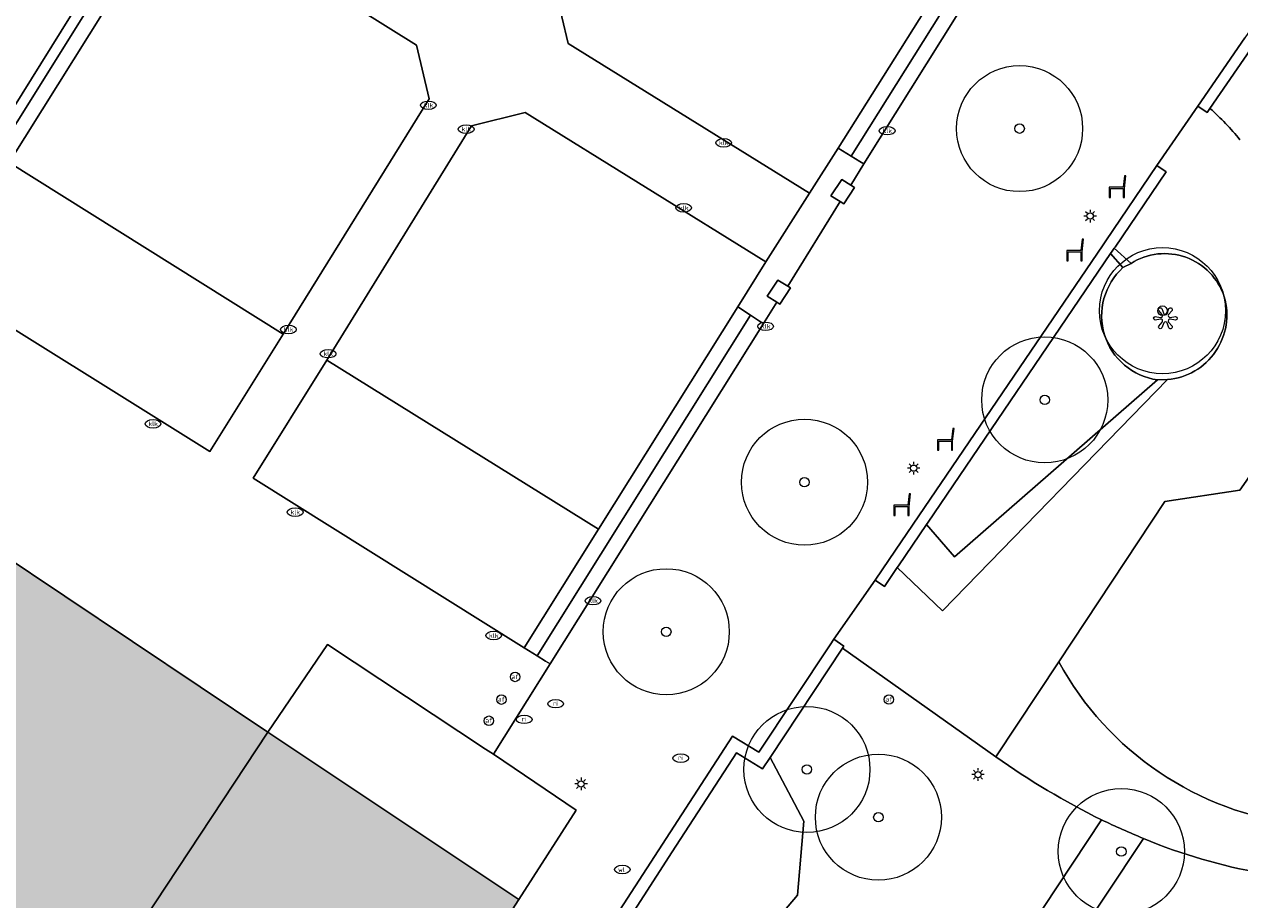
# Model space of a CAD drawing. Header units: metres. Extents: x 187482 to 189800, y 333582 to 335019.
# Tile 229 of 256: x 188946 to 188994, y 334452 to 334487. Entities that reach past the tile are written whole.
import ezdxf
from ezdxf.enums import TextEntityAlignment as Align

# ---------------------------------------------------------------- set-up
doc = ezdxf.new("R2010")
doc.units = ezdxf.units.M
doc.layers.get('0').update_dxf_attribs({"color": 252, "lineweight": 18})
for name, color, linetype, lineweight in [('B-WE-GR-BEPLANTING_CULTUUR_HEESTERS-GV', 252, 'Continuous', 18), ('B-WE-GR-BEPLANTING_CULTUUR_VASTE PLANTENVAK-GV', 252, 'Continuous', 18), ('B-WE-GR-BOOM-S', 252, 'Continuous', 18), ('B-WE-IE-KUNSTOBJECT-S', 252, 'Continuous', 18), ('B-WE-IE-MEUBILAIR-S', 252, 'Continuous', 18), ('B-WE-IE-MEUBILAIR_WEGMEUBILAIR-S', 252, 'Continuous', 18), ('B-WE-IE-TERREINAFSCHEIDING_KUNSTMATIG_HEKWERK-G', 252, 'IE-TERREINAFSCHEIDING_KUNSTMATIG-SO', 18), ('B-WE-IE-TERREINAFSCHEIDING_KUNSTMATIG_MUUR-G', 252, 'IE-TERREINAFSCHEIDING_KUNSTMATIG-SO', 18), ('B-WE-IE-TERREINAFSCHEIDING_KUNSTMATIG_MUUR-GV', 252, 'Continuous', 18), ('B-WE-OG-BEBOUWING-GV', 252, 'Continuous', 18), ('B-WE-OG-TERREIN_BEGROEID-GV', 252, 'Continuous', 18), ('B-WE-OG-TERREIN_ERF-GV', 252, 'Continuous', 18), ('B-WE-OG-TERREIN_ONBEGROEID_ZAND-GV', 252, 'Continuous', 18), ('B-WE-VH-HALFVERHARDING_GRAVEL-GV', 252, 'Continuous', 18), ('B-WE-VH-HALFVERHARDING_GRIND-GV', 252, 'Continuous', 18), ('B-WE-VH-OPENVERHARDING_SIERBESTRATING-GV', 252, 'Continuous', 18), ('B-WE-VH-OPENVERHARDING_STRAATBAKSTEEN-GV', 252, 'Continuous', 18)]:
    doc.layers.add(name, color=color, linetype=linetype, lineweight=lineweight)
doc.layers.add('B-WE-OG-BEBOUWING-V', color=7, linetype='Continuous', lineweight=18, true_color=0xf0f0f0)
doc.styles.add('NLCS-ISO', font='NLCS-ISO.ttf')
doc.linetypes.add('IE-TERREINAFSCHEIDING_KUNSTMATIG-SO', pattern='A,4,[82,NLCS.SHX,S=0.75,R=90,X=0,Y=0],4,-2', length=10)

# ---------------------------------------------------------------- blocks, each defined once
blk = doc.blocks.new('SIE-MEUBILAIR_PAAL_LICHTMAST-SO')
for points in [[(-0.62, 0), (-1, 0)], [(-0.71, 0.71), (-0.44, 0.44)], [(0, 1), (0, 0.62)], [(0.44, 0.44), (0.71, 0.71)], [(1, 0), (0.62, 0)], [(-0.71, -0.71), (-0.44, -0.44)], [(0, -0.62), (0, -1)], [(0.44, -0.44), (0.71, -0.71)]]:
    blk.add_lwpolyline(points)
blk.add_circle((0, 0), 0.5)
blk = doc.blocks.new('SIE-MEUBILAIR_PAAL_AFSLUITPAAL-SO')
blk.add_circle((0, 0), 0.75)
at = {"style": 'NLCS-ISO'}
blk.add_text('af', height=0.75, dxfattribs=at).set_placement((0, 0.05), align=Align.MIDDLE_CENTER)
blk = doc.blocks.new('SIE-MEUBILAIR_PUT_RIOOLPUT-SO')
blk.add_ellipse((0, 0), major_axis=(1.25, 0), ratio=0.54)
at = {"style": 'NLCS-ISO'}
blk.add_text('ri', height=0.75, dxfattribs=at).set_placement((-0.04, 0.07), align=Align.MIDDLE_CENTER)
blk = doc.blocks.new('SIE-MEUBILAIR_PUT_KOLK-SO')
blk.add_ellipse((0, 0), major_axis=(1.25, 0), ratio=0.54)
at = {"style": 'NLCS-ISO'}
blk.add_text('klk', height=0.75, dxfattribs=at).set_placement((0.03, 0), align=Align.MIDDLE_CENTER)
blk = doc.blocks.new('SIE-MEUBILAIR_PUT_WATERLEIDINGPUT-SO')
blk.add_ellipse((0, 0), major_axis=(1.25, 0), ratio=0.54)
at = {"style": 'NLCS-ISO'}
blk.add_text('wl', height=0.75, dxfattribs=at).set_placement((-0.14, 0), align=Align.MIDDLE_CENTER)
blk = doc.blocks.new('SIE-KUNSTOBJECT-SO')
at = {"flags": 128}
blk.add_lwpolyline([(0.27, -0.73, 0.700208), (-0.27, -0.73), (-0.56, -1.53, -1), (-1.05, -1.25), (-0.5, -0.6, 0.700208), (-0.77, -0.13), (-1.6, -0.28, -1), (-1.6, 0.28), (-0.77, 0.13, 0.700208), (-0.5, 0.6), (-1.05, 1.25, -1), (-0.56, 1.53), (-0.27, 0.73, 0.700208), (0.27, 0.73), (0.56, 1.53, -1), (1.05, 1.25), (0.5, 0.6, 0.700208), (0.77, 0.13), (1.6, 0.28, -1), (1.6, -0.28), (0.77, -0.13, 0.700208), (0.5, -0.6), (1.05, -1.25, -1), (0.56, -1.53)], format="xyb", close=True, dxfattribs=at)
blk = doc.blocks.new('SIE-WEG_ZITBANK-SO')
at = {"color": 0, "linetype": 'ByBlock', "lineweight": 18}
blk.add_lwpolyline([(-0.91, -1.63), (-0.91, -0.2), (1.09, -0.2), (1.09, -1.63), (1.29, -1.63), (1.29, -0.21), (1.54, 1.78), (1.33, 1.78), (1.11, 0), (-1.11, 0), (-1.11, -1.63)], close=True, dxfattribs=at)
blk = doc.blocks.new('SGR-BOOM_GBKN-SO')
at = {"color": 0, "linetype": 'ByBlock', "lineweight": 18}
for radius in [2, 0.15]:
    blk.add_circle((0, 0), radius, dxfattribs=at)

msp = doc.modelspace()

# ---------------------------------------------------------------- hatches: boundary and pattern name
at = {"layer": 'B-WE-OG-BEBOUWING-V'}
h = msp.add_hatch(color=256, dxfattribs=at)
h.dxf.hatch_style = 1
h.paths.add_polyline_path([(188938.757, 334440.071), (188926.433, 334448.333), (188934.615, 334460.335), (188943.94, 334454.204), (188942.301, 334451.751), (188945.142, 334449.86)], flags=16)
h.paths.add_polyline_path([(188924.249, 334476.285), (188921.843, 334472.686), (188925.569, 334470.202), (188923.668, 334467.415), (188925.724, 334466.012), (188915.809, 334451.105), (188927.046, 334432.276), (188927.263, 334432.405), (188927.084, 334432.706), (188931.425, 334439.168), (188934.241, 334437.297), (188928.952, 334429.57), (188928.773, 334429.871), (188928.558, 334429.743), (188932.145, 334423.732), (188955.368, 334458.895), (188933.888, 334473.283), (188936.951, 334478.191), (188937.223, 334477.795), (188937.572, 334477.938), (188937.668, 334478.172), (188937.611, 334478.472), (188937.508, 334478.529), (188939.28, 334481.397), (188939.405, 334481.331), (188939.679, 334481.414), (188939.83, 334481.667), (188939.758, 334481.979), (188939.52, 334482.125), (188939.233, 334482.052), (188939.17, 334481.95), (188938.983, 334482.065), (188945.448, 334492.597), (188945.619, 334492.421), (188945.914, 334492.496), (188946.051, 334492.707), (188946.002, 334493.019), (188945.904, 334493.084), (188946.752, 334494.485), (188946.842, 334494.433), (188947.103, 334494.508), (188948.258, 334493.97), (188948.206, 334493.862), (188948.299, 334493.595), (188948.355, 334493.568), (188948.434, 334493.529), (188948.671, 334493.576), (188948.776, 334493.718), (188948.723, 334493.862), (188948.674, 334493.995), (188950.375, 334496.746), (188950.572, 334496.762), (188950.651, 334496.769), (188950.755, 334496.957), (188950.687, 334497.144), (188950.597, 334497.199), (188950.548, 334497.229), (188950.319, 334497), (188949.186, 334497.789), (188949.123, 334498.223), (188949.025, 334498.291), (188949.958, 334499.631), (188950.347, 334499.643), (188950.476, 334499.862), (188950.383, 334500.136), (188950.192, 334500.283), (188956.73, 334510.688), (188956.906, 334510.591), (188956.845, 334510.489), (188956.936, 334510.232), (188957.198, 334510.087), (188957.47, 334510.166), (188957.599, 334510.399), (188957.54, 334510.672), (188957.43, 334510.741), (188959.273, 334513.669), (188959.393, 334513.594), (188959.617, 334513.646), (188959.806, 334514.147), (188959.33, 334514.41), (188959.229, 334514.226), (188947.536, 334521.294), (188942.012, 334512.449), (188925.812, 334486.156), (188925.718, 334486.213), (188925.655, 334486.112), (188925.553, 334486.174), (188925.165, 334485.544), (188925.59, 334485.282), (188922.702, 334481.267), (188923.377, 334480.88), (188923.594, 334481.139), (188926.618, 334479.012), (188924.552, 334476.048)], flags=17)
h.paths.add_polyline_path([(188905.935, 334427.256), (188908.6, 334424.011), (188908.435, 334423.867), (188912.764, 334419.841), (188920.656, 334411.599), (188921.078, 334412.293), (188920.989, 334412.417), (188924.088, 334417.433), (188924.205, 334417.298), (188924.456, 334417.765), (188924.577, 334417.99), (188924.188, 334418.55), (188924.048, 334418.437), (188916.916, 334429.923), (188910.667, 334425.831), (188909.894, 334427.141), (188908.55, 334429.42), (188907.437, 334428.523)], flags=16)
h.paths.add_polyline_path([(188939.745, 334411.481), (188939.892, 334411.702), (188940.222, 334411.387), (188940.412, 334411.605), (188940.228, 334411.876), (188940.484, 334412.246), (188939.826, 334412.701), (188942.045, 334415.909), (188942.908, 334415.311), (188943.481, 334416.139), (188942.535, 334416.793), (188944.312, 334419.542), (188945.251, 334418.879), (188945.869, 334419.754), (188944.93, 334420.417), (188946.565, 334422.991), (188947.525, 334422.358), (188948.096, 334423.224), (188947.132, 334423.834), (188948.838, 334426.485), (188949.816, 334425.853), (188950.369, 334426.743), (188949.393, 334427.35), (188951.128, 334429.989), (188952.079, 334429.331), (188952.673, 334430.224), (188951.716, 334430.861), (188953.414, 334433.455), (188954.336, 334432.81), (188954.936, 334433.713), (188953.978, 334434.349), (188955.693, 334436.932), (188956.608, 334436.297), (188957.193, 334437.203), (188956.227, 334437.827), (188957.909, 334440.431), (188958.872, 334439.817), (188959.452, 334440.72), (188958.485, 334441.342), (188960.399, 334444.317), (188961.545, 334443.914), (188961.761, 334444.994), (188961.428, 334445.061), (188961.722, 334445.563), (188961.126, 334445.82), (188961.307, 334446.096), (188962.437, 334445.357), (188963.77, 334447.397), (188964.876, 334448.925), (188963.675, 334449.694), (188965.326, 334452.259), (188955.368, 334458.895), (188932.145, 334423.732), (188929.469, 334419.642), (188929.117, 334419.837), (188928.589, 334419.157), (188929.405, 334418.605), (188929.528, 334418.747), (188929.693, 334418.647), (188929.853, 334418.787), (188931.812, 334417.393), (188931.774, 334417.275), (188931.921, 334417.123), (188931.815, 334416.957), (188932.569, 334416.42), (188932.735, 334416.603), (188932.861, 334416.442), (188933.038, 334416.602), (188933.146, 334416.46), (188933.054, 334416.37), (188935.632, 334414.573), (188935.72, 334414.737), (188935.839, 334414.615), (188935.741, 334414.503), (188935.917, 334414.389), (188935.814, 334414.206), (188936.618, 334413.697), (188936.752, 334413.818), (188936.932, 334413.734), (188937.048, 334413.827), (188938.989, 334412.43), (188938.927, 334412.297), (188939.081, 334412.205), (188938.974, 334412.026)], flags=16)
h.paths.add_polyline_path([(188913.008, 334487.952), (188917.215, 334483.739), (188921.413, 334488.971), (188920.256, 334490.324), (188918.655, 334492.198), (188918.32, 334492.591), (188912.926, 334488.035)], flags=16)
h.paths.add_polyline_path([(188923.377, 334480.88), (188922.195, 334479.47), (188921.754, 334479.76), (188921.653, 334479.642), (188920.892, 334478.381), (188924.249, 334476.285), (188924.552, 334476.048), (188926.618, 334479.012), (188923.594, 334481.139)], flags=16)
edge = h.paths.add_edge_path(flags=16)
edge.add_arc((188926.59, 334519.687), 0.192, 313.8086, 360.7787)
edge.add_arc((188926.59, 334519.693), 0.192, 359.2213, 406.1914)
edge.add_arc((188926.585, 334519.698), 0.192, 43.8086, 90.7787)
edge.add_arc((188926.579, 334519.698), 0.192, 89.2213, 136.1914)
edge.add_arc((188926.574, 334519.693), 0.192, 133.8086, 180.7787)
edge.add_arc((188926.574, 334519.687), 0.192, 179.2213, 226.1914)
edge.add_arc((188926.579, 334519.682), 0.192, 223.8086, 270.7787)
edge.add_arc((188926.585, 334519.682), 0.192, 269.2213, 316.1914)
edge = h.paths.add_edge_path(flags=16)
edge.add_line((188931.211, 334517.205), (188931.099, 334517.262))
edge.add_line((188931.099, 334517.262), (188930.969, 334517.237))
edge.add_line((188930.969, 334517.237), (188930.892, 334517.155))
edge.add_line((188930.892, 334517.155), (188930.891, 334517.058))
edge.add_line((188930.891, 334517.058), (188930.91, 334516.968))
edge.add_line((188930.91, 334516.968), (188930.991, 334516.883))
edge.add_line((188930.991, 334516.883), (188931.114, 334516.876))
edge.add_line((188931.114, 334516.876), (188931.25, 334516.94))
edge.add_line((188931.25, 334516.94), (188931.27, 334517.064))
edge.add_arc((188931.078, 334517.067), 0.192, 359.2213, 406.1914)
edge = h.paths.add_edge_path(flags=16)
edge.add_line((188936.285, 334514.14), (188936.205, 334514.321))
edge.add_line((188936.205, 334514.321), (188935.976, 334514.308))
edge.add_line((188935.976, 334514.308), (188935.889, 334514.101))
edge.add_line((188935.889, 334514.101), (188935.986, 334513.966))
edge.add_line((188935.986, 334513.966), (188936.124, 334513.944))
edge.add_line((188936.124, 334513.944), (188936.226, 334513.999))
edge.add_arc((188936.093, 334514.137), 0.192, 313.8086, 360.7787)
h = msp.add_hatch(color=256, dxfattribs=at)
h.dxf.hatch_style = 1
h.paths.add_polyline_path([(188965.306, 334428.53), (188969.603, 334426.101), (188970.619, 334427.842), (188971.744, 334429.844), (188973.285, 334432.588), (188975.446, 334436.436), (188970.77, 334439.15), (188969.173, 334440.076), (188963.173, 334429.736)], flags=16)
h.paths.add_polyline_path([(188939.745, 334411.481), (188939.892, 334411.702), (188940.222, 334411.387), (188940.412, 334411.605), (188940.228, 334411.876), (188940.484, 334412.246), (188939.826, 334412.701), (188942.045, 334415.909), (188942.908, 334415.311), (188943.481, 334416.139), (188942.535, 334416.793), (188944.312, 334419.542), (188945.251, 334418.879), (188945.869, 334419.754), (188944.93, 334420.417), (188946.565, 334422.991), (188947.525, 334422.358), (188948.096, 334423.224), (188947.132, 334423.834), (188948.838, 334426.485), (188949.816, 334425.853), (188950.369, 334426.743), (188949.393, 334427.35), (188951.128, 334429.989), (188952.079, 334429.331), (188952.673, 334430.224), (188951.716, 334430.861), (188953.414, 334433.455), (188954.336, 334432.81), (188954.936, 334433.713), (188953.978, 334434.349), (188955.693, 334436.932), (188956.608, 334436.297), (188957.193, 334437.203), (188956.227, 334437.827), (188957.909, 334440.431), (188958.872, 334439.817), (188959.452, 334440.72), (188958.485, 334441.342), (188960.399, 334444.317), (188961.545, 334443.914), (188961.761, 334444.994), (188961.428, 334445.061), (188961.722, 334445.563), (188961.126, 334445.82), (188961.307, 334446.096), (188962.437, 334445.357), (188963.77, 334447.397), (188964.876, 334448.925), (188963.675, 334449.694), (188965.326, 334452.259), (188955.368, 334458.895), (188932.145, 334423.732), (188929.469, 334419.642), (188929.117, 334419.837), (188928.589, 334419.157), (188929.405, 334418.605), (188929.528, 334418.747), (188929.693, 334418.647), (188929.853, 334418.787), (188931.812, 334417.393), (188931.774, 334417.275), (188931.921, 334417.123), (188931.815, 334416.957), (188932.569, 334416.42), (188932.735, 334416.603), (188932.861, 334416.442), (188933.038, 334416.602), (188933.146, 334416.46), (188933.054, 334416.37), (188935.632, 334414.573), (188935.72, 334414.737), (188935.839, 334414.615), (188935.741, 334414.503), (188935.917, 334414.389), (188935.814, 334414.206), (188936.618, 334413.697), (188936.752, 334413.818), (188936.932, 334413.734), (188937.048, 334413.827), (188938.989, 334412.43), (188938.927, 334412.297), (188939.081, 334412.205), (188938.974, 334412.026)], flags=16)
h.paths.add_polyline_path([(188969.513, 334445.938), (188966.819, 334447.662), (188962.2, 334440.444), (188964.893, 334438.72)], flags=17)
h = msp.add_hatch(color=256, dxfattribs=at)
h.dxf.hatch_style = 1
h.paths.add_polyline_path([(188939.745, 334411.481), (188939.892, 334411.702), (188940.222, 334411.387), (188940.412, 334411.605), (188940.228, 334411.876), (188940.484, 334412.246), (188939.826, 334412.701), (188942.045, 334415.909), (188942.908, 334415.311), (188943.481, 334416.139), (188942.535, 334416.793), (188944.312, 334419.542), (188945.251, 334418.879), (188945.869, 334419.754), (188944.93, 334420.417), (188946.565, 334422.991), (188947.525, 334422.358), (188948.096, 334423.224), (188947.132, 334423.834), (188948.838, 334426.485), (188949.816, 334425.853), (188950.369, 334426.743), (188949.393, 334427.35), (188951.128, 334429.989), (188952.079, 334429.331), (188952.673, 334430.224), (188951.716, 334430.861), (188953.414, 334433.455), (188954.336, 334432.81), (188954.936, 334433.713), (188953.978, 334434.349), (188955.693, 334436.932), (188956.608, 334436.297), (188957.193, 334437.203), (188956.227, 334437.827), (188957.909, 334440.431), (188958.872, 334439.817), (188959.452, 334440.72), (188958.485, 334441.342), (188960.399, 334444.317), (188961.545, 334443.914), (188961.761, 334444.994), (188961.428, 334445.061), (188961.722, 334445.563), (188961.126, 334445.82), (188961.307, 334446.096), (188962.437, 334445.357), (188963.77, 334447.397), (188964.876, 334448.925), (188963.675, 334449.694), (188965.326, 334452.259), (188955.368, 334458.895), (188932.145, 334423.732), (188929.469, 334419.642), (188929.117, 334419.837), (188928.589, 334419.157), (188929.405, 334418.605), (188929.528, 334418.747), (188929.693, 334418.647), (188929.853, 334418.787), (188931.812, 334417.393), (188931.774, 334417.275), (188931.921, 334417.123), (188931.815, 334416.957), (188932.569, 334416.42), (188932.735, 334416.603), (188932.861, 334416.442), (188933.038, 334416.602), (188933.146, 334416.46), (188933.054, 334416.37), (188935.632, 334414.573), (188935.72, 334414.737), (188935.839, 334414.615), (188935.741, 334414.503), (188935.917, 334414.389), (188935.814, 334414.206), (188936.618, 334413.697), (188936.752, 334413.818), (188936.932, 334413.734), (188937.048, 334413.827), (188938.989, 334412.43), (188938.927, 334412.297), (188939.081, 334412.205), (188938.974, 334412.026)], flags=16)
h.paths.add_polyline_path([(188943.135, 334409.833), (188943.028, 334409.607), (188942.893, 334409.671), (188942.764, 334409.399), (188943.195, 334409.086), (188939.655, 334403.988), (188945.588, 334400.133), (188954.358, 334415.571), (188956.869, 334420.189), (188954.078, 334421.656), (188952.506, 334422.456), (188943.451, 334409.684)], flags=17)
h = msp.add_hatch(color=256, dxfattribs=at)
h.dxf.hatch_style = 1
h.paths.add_polyline_path([(188975.25, 334389.342), (188977.651, 334405.449), (188977.21, 334405.479), (188979.766, 334416.693), (188980.692, 334419.464), (188980.844, 334419.92), (188979.889, 334418.727), (188979.396, 334416.933), (188974.921, 334417.992), (188975.421, 334420.252), (188974.198, 334420.64), (188971.608, 334415.422), (188973.374, 334414.793), (188967.693, 334390.725), (188968.648, 334390.401)], flags=16)
h.paths.add_polyline_path([(188961.727, 334421.453), (188957.912, 334413.203), (188956.171, 334409.444), (188956.374, 334409.354), (188950.774, 334396.791), (188955.883, 334394.728), (188962.72, 334414.307), (188969.603, 334426.101), (188965.306, 334428.53), (188963.397, 334425.063)], flags=17)
h.paths.add_polyline_path([(188965.306, 334428.53), (188969.603, 334426.101), (188970.619, 334427.842), (188971.744, 334429.844), (188973.285, 334432.588), (188975.446, 334436.436), (188970.77, 334439.15), (188969.173, 334440.076), (188963.173, 334429.736)], flags=16)
h.paths.add_polyline_path([(188939.745, 334411.481), (188939.892, 334411.702), (188940.222, 334411.387), (188940.412, 334411.605), (188940.228, 334411.876), (188940.484, 334412.246), (188939.826, 334412.701), (188942.045, 334415.909), (188942.908, 334415.311), (188943.481, 334416.139), (188942.535, 334416.793), (188944.312, 334419.542), (188945.251, 334418.879), (188945.869, 334419.754), (188944.93, 334420.417), (188946.565, 334422.991), (188947.525, 334422.358), (188948.096, 334423.224), (188947.132, 334423.834), (188948.838, 334426.485), (188949.816, 334425.853), (188950.369, 334426.743), (188949.393, 334427.35), (188951.128, 334429.989), (188952.079, 334429.331), (188952.673, 334430.224), (188951.716, 334430.861), (188953.414, 334433.455), (188954.336, 334432.81), (188954.936, 334433.713), (188953.978, 334434.349), (188955.693, 334436.932), (188956.608, 334436.297), (188957.193, 334437.203), (188956.227, 334437.827), (188957.909, 334440.431), (188958.872, 334439.817), (188959.452, 334440.72), (188958.485, 334441.342), (188960.399, 334444.317), (188961.545, 334443.914), (188961.761, 334444.994), (188961.428, 334445.061), (188961.722, 334445.563), (188961.126, 334445.82), (188961.307, 334446.096), (188962.437, 334445.357), (188963.77, 334447.397), (188964.876, 334448.925), (188963.675, 334449.694), (188965.326, 334452.259), (188955.368, 334458.895), (188932.145, 334423.732), (188929.469, 334419.642), (188929.117, 334419.837), (188928.589, 334419.157), (188929.405, 334418.605), (188929.528, 334418.747), (188929.693, 334418.647), (188929.853, 334418.787), (188931.812, 334417.393), (188931.774, 334417.275), (188931.921, 334417.123), (188931.815, 334416.957), (188932.569, 334416.42), (188932.735, 334416.603), (188932.861, 334416.442), (188933.038, 334416.602), (188933.146, 334416.46), (188933.054, 334416.37), (188935.632, 334414.573), (188935.72, 334414.737), (188935.839, 334414.615), (188935.741, 334414.503), (188935.917, 334414.389), (188935.814, 334414.206), (188936.618, 334413.697), (188936.752, 334413.818), (188936.932, 334413.734), (188937.048, 334413.827), (188938.989, 334412.43), (188938.927, 334412.297), (188939.081, 334412.205), (188938.974, 334412.026)], flags=16)
h = msp.add_hatch(color=256, dxfattribs=at)
h.dxf.hatch_style = 1
h.paths.add_polyline_path([(188945.588, 334400.133), (188950.774, 334396.791), (188956.374, 334409.354), (188956.171, 334409.444), (188957.912, 334413.203), (188961.727, 334421.453), (188959.604, 334422.614), (188960.914, 334425.232), (188957.32, 334426.98), (188954.078, 334421.656), (188956.869, 334420.189), (188954.358, 334415.571)], flags=17)
h.paths.add_polyline_path([(188939.745, 334411.481), (188939.892, 334411.702), (188940.222, 334411.387), (188940.412, 334411.605), (188940.228, 334411.876), (188940.484, 334412.246), (188939.826, 334412.701), (188942.045, 334415.909), (188942.908, 334415.311), (188943.481, 334416.139), (188942.535, 334416.793), (188944.312, 334419.542), (188945.251, 334418.879), (188945.869, 334419.754), (188944.93, 334420.417), (188946.565, 334422.991), (188947.525, 334422.358), (188948.096, 334423.224), (188947.132, 334423.834), (188948.838, 334426.485), (188949.816, 334425.853), (188950.369, 334426.743), (188949.393, 334427.35), (188951.128, 334429.989), (188952.079, 334429.331), (188952.673, 334430.224), (188951.716, 334430.861), (188953.414, 334433.455), (188954.336, 334432.81), (188954.936, 334433.713), (188953.978, 334434.349), (188955.693, 334436.932), (188956.608, 334436.297), (188957.193, 334437.203), (188956.227, 334437.827), (188957.909, 334440.431), (188958.872, 334439.817), (188959.452, 334440.72), (188958.485, 334441.342), (188960.399, 334444.317), (188961.545, 334443.914), (188961.761, 334444.994), (188961.428, 334445.061), (188961.722, 334445.563), (188961.126, 334445.82), (188961.307, 334446.096), (188962.437, 334445.357), (188963.77, 334447.397), (188964.876, 334448.925), (188963.675, 334449.694), (188965.326, 334452.259), (188955.368, 334458.895), (188932.145, 334423.732), (188929.469, 334419.642), (188929.117, 334419.837), (188928.589, 334419.157), (188929.405, 334418.605), (188929.528, 334418.747), (188929.693, 334418.647), (188929.853, 334418.787), (188931.812, 334417.393), (188931.774, 334417.275), (188931.921, 334417.123), (188931.815, 334416.957), (188932.569, 334416.42), (188932.735, 334416.603), (188932.861, 334416.442), (188933.038, 334416.602), (188933.146, 334416.46), (188933.054, 334416.37), (188935.632, 334414.573), (188935.72, 334414.737), (188935.839, 334414.615), (188935.741, 334414.503), (188935.917, 334414.389), (188935.814, 334414.206), (188936.618, 334413.697), (188936.752, 334413.818), (188936.932, 334413.734), (188937.048, 334413.827), (188938.989, 334412.43), (188938.927, 334412.297), (188939.081, 334412.205), (188938.974, 334412.026)], flags=16)
h = msp.add_hatch(color=256, dxfattribs=at)
h.dxf.hatch_style = 1
h.paths.add_polyline_path([(188974.198, 334420.64), (188974.381, 334421.273), (188973.568, 334421.493), (188975.543, 334425.102), (188976.635, 334427.097), (188978.147, 334429.846), (188973.285, 334432.588), (188971.744, 334429.844), (188970.619, 334427.842), (188969.603, 334426.101), (188962.72, 334414.307), (188955.883, 334394.728), (188967.693, 334390.725), (188973.374, 334414.793), (188971.608, 334415.422)], flags=17)
h.paths.add_polyline_path([(188975.25, 334389.342), (188977.651, 334405.449), (188977.21, 334405.479), (188979.766, 334416.693), (188980.692, 334419.464), (188980.844, 334419.92), (188979.889, 334418.727), (188979.396, 334416.933), (188974.921, 334417.992), (188975.421, 334420.252), (188974.198, 334420.64), (188971.608, 334415.422), (188973.374, 334414.793), (188967.693, 334390.725), (188968.648, 334390.401)], flags=16)
h.paths.add_polyline_path([(188965.306, 334428.53), (188969.603, 334426.101), (188970.619, 334427.842), (188971.744, 334429.844), (188973.285, 334432.588), (188975.446, 334436.436), (188970.77, 334439.15), (188969.173, 334440.076), (188963.173, 334429.736)], flags=16)
h.paths.add_polyline_path([(188939.745, 334411.481), (188939.892, 334411.702), (188940.222, 334411.387), (188940.412, 334411.605), (188940.228, 334411.876), (188940.484, 334412.246), (188939.826, 334412.701), (188942.045, 334415.909), (188942.908, 334415.311), (188943.481, 334416.139), (188942.535, 334416.793), (188944.312, 334419.542), (188945.251, 334418.879), (188945.869, 334419.754), (188944.93, 334420.417), (188946.565, 334422.991), (188947.525, 334422.358), (188948.096, 334423.224), (188947.132, 334423.834), (188948.838, 334426.485), (188949.816, 334425.853), (188950.369, 334426.743), (188949.393, 334427.35), (188951.128, 334429.989), (188952.079, 334429.331), (188952.673, 334430.224), (188951.716, 334430.861), (188953.414, 334433.455), (188954.336, 334432.81), (188954.936, 334433.713), (188953.978, 334434.349), (188955.693, 334436.932), (188956.608, 334436.297), (188957.193, 334437.203), (188956.227, 334437.827), (188957.909, 334440.431), (188958.872, 334439.817), (188959.452, 334440.72), (188958.485, 334441.342), (188960.399, 334444.317), (188961.545, 334443.914), (188961.761, 334444.994), (188961.428, 334445.061), (188961.722, 334445.563), (188961.126, 334445.82), (188961.307, 334446.096), (188962.437, 334445.357), (188963.77, 334447.397), (188964.876, 334448.925), (188963.675, 334449.694), (188965.326, 334452.259), (188955.368, 334458.895), (188932.145, 334423.732), (188929.469, 334419.642), (188929.117, 334419.837), (188928.589, 334419.157), (188929.405, 334418.605), (188929.528, 334418.747), (188929.693, 334418.647), (188929.853, 334418.787), (188931.812, 334417.393), (188931.774, 334417.275), (188931.921, 334417.123), (188931.815, 334416.957), (188932.569, 334416.42), (188932.735, 334416.603), (188932.861, 334416.442), (188933.038, 334416.602), (188933.146, 334416.46), (188933.054, 334416.37), (188935.632, 334414.573), (188935.72, 334414.737), (188935.839, 334414.615), (188935.741, 334414.503), (188935.917, 334414.389), (188935.814, 334414.206), (188936.618, 334413.697), (188936.752, 334413.818), (188936.932, 334413.734), (188937.048, 334413.827), (188938.989, 334412.43), (188938.927, 334412.297), (188939.081, 334412.205), (188938.974, 334412.026)], flags=16)

# ---------------------------------------------------------------- linework, layer by layer
at = {"layer": 'B-WE-GR-BEPLANTING_CULTUUR_HEESTERS-GV', "flags": 128}
for points in [[(188977.995, 334482.056), (188978.507, 334481.744), (188986.66, 334494.725), (188986.138, 334495.021), (188983.451, 334490.743)], [(188949.085, 334488.972), (188941.692, 334477.138), (188942.201, 334476.82), (188945.118, 334481.49), (188949.594, 334488.654)], [(188945.118, 334481.49), (188942.201, 334476.82), (188953.074, 334470.032), (188955.979, 334474.691)], [(188968.485, 334466.948), (188965.542, 334462.247), (188966.051, 334461.929), (188974.513, 334475.445), (188974.01, 334475.773)], [(188968.485, 334466.948), (188957.709, 334473.652), (188954.784, 334468.975), (188965.542, 334462.247)], [(188975.294, 334457.898), (188974.996, 334457.448), (188973.959, 334458.074), (188971.415, 334454.152), (188968.539, 334449.704), (188979.482, 334443.491), (188979.536, 334443.586), (188980.073, 334444.542), (188980.911, 334444.052), (188983.832, 334448.463), (188979.32, 334451), (188974.556, 334449.215), (188974.07, 334449.708), (188976.384, 334452.434), (188976.635, 334455.372)]]:
    msp.add_lwpolyline(points, close=True, dxfattribs=at)
at = {"layer": 'B-WE-GR-BEPLANTING_CULTUUR_VASTE PLANTENVAK-GV', "flags": 128}
for points in [[(188982.772, 334441.748), (188982.718, 334441.653), (188982.814, 334441.598), (188984.311, 334440.749), (188986.16, 334443.822), (188988.427, 334446.036), (188993.574, 334444.786), (188998.728, 334441.654), (189000.651, 334443.926), (189000.383, 334448.625), (189007.639, 334449.211), (189011.05, 334454.232), (189008.728, 334457.714), (189011.475, 334459.04), (189014.608, 334464.595), (189015.607, 334469.674), (189016.845, 334473.977), (189009.109, 334479.249), (188999.02, 334485.148), (188994.976, 334486.876), (188994.5, 334486.187), (188992.742, 334483.64)], [(188984.246, 334457.92), (188978.17, 334462.236), (188975.294, 334457.898)], [(188975.294, 334457.898), (188976.635, 334455.372), (188976.384, 334452.434), (188974.07, 334449.708), (188974.556, 334449.215), (188979.32, 334451), (188983.832, 334448.463), (188988.44, 334455.421)], [(188990.109, 334454.68), (188982.481, 334443.204), (188983.32, 334442.714), (188982.772, 334441.748)]]:
    msp.add_lwpolyline(points, dxfattribs=at)
at = {"layer": 'B-WE-GR-BEPLANTING_CULTUUR_VASTE PLANTENVAK-GV'}
for points in [[(188992.742, 334483.64, -0.040261), (188993.932, 334482.396)], [(188988.44, 334455.421, -0.038395), (188984.246, 334457.92)], [(188999.697, 334453.018, -0.112655), (188990.109, 334454.68)]]:
    msp.add_lwpolyline(points, format="xyb", dxfattribs=at)
at = {"layer": 'B-WE-IE-TERREINAFSCHEIDING_KUNSTMATIG_HEKWERK-G', "ltscale": 0.2, "flags": 128}
for points in [[(188992.255, 334483.729), (188990.64, 334481.379)], [(188979.457, 334464.923), (188977.817, 334462.586)]]:
    msp.add_lwpolyline(points, dxfattribs=at)
at = {"layer": 'B-WE-IE-TERREINAFSCHEIDING_KUNSTMATIG_MUUR-G', "ltscale": 0.2, "flags": 128}
for points in [[(188964.008, 334458.231), (188957.733, 334462.371), (188955.368, 334458.895)], [(188965.326, 334452.259), (188967.608, 334455.804), (188964.319, 334458.022), (188964.008, 334458.231)]]:
    msp.add_lwpolyline(points, dxfattribs=at)
at = {"layer": 'B-WE-IE-TERREINAFSCHEIDING_KUNSTMATIG_MUUR-GV', "flags": 128}
for points in [[(188993.262, 334495.074), (188993.131, 334494.857), (188992.882, 334494.8), (188992.963, 334494.465), (188993.211, 334494.558), (188997.937, 334491.96), (188997.79, 334491.747), (188994.129, 334486.443), (188992.255, 334483.729), (188992.626, 334483.473), (188992.742, 334483.64), (188994.5, 334486.187), (188994.976, 334486.876), (188998.161, 334491.491), (188998.334, 334491.742), (188998.544, 334491.626), (188998.726, 334491.957)], [(188980.34, 334465.431), (188980.383, 334465.494), (188981.496, 334467.131), (188981.562, 334467.229), (188988.802, 334477.884), (188988.868, 334477.98), (188988.944, 334478.091), (188988.978, 334478.142), (188991.008, 334481.129), (188990.64, 334481.379), (188988.61, 334478.392), (188988.5, 334478.23), (188981.194, 334467.479), (188980.015, 334465.744), (188979.457, 334464.923), (188979.825, 334464.673)], [(188978.495, 334480.596), (188978.135, 334480.818), (188977.707, 334480.173), (188978.072, 334479.948), (188978.212, 334479.861), (188978.64, 334480.506)], [(188975.992, 334476.59), (188975.6, 334476.832), (188975.172, 334476.187), (188975.557, 334475.949), (188975.677, 334475.875), (188976.105, 334476.52)], [(188967.937, 334449.687), (188968.354, 334449.418), (188968.419, 334449.519), (188979.373, 334443.299), (188979.319, 334443.204), (188979.701, 334442.987), (188979.919, 334443.369), (188979.536, 334443.586), (188979.482, 334443.491), (188968.539, 334449.704), (188971.415, 334454.152), (188973.959, 334458.074), (188974.996, 334457.448), (188975.294, 334457.898), (188978.17, 334462.236), (188978.223, 334462.317), (188977.817, 334462.586), (188977.67, 334462.364), (188974.848, 334458.107), (188973.807, 334458.736)]]:
    msp.add_lwpolyline(points, close=True, dxfattribs=at)
at = {"layer": 'B-WE-OG-BEBOUWING-GV', "flags": 128}
for points in [[(188932.145, 334423.732), (188955.368, 334458.895), (188933.888, 334473.283)], [(188963.675, 334449.694), (188965.326, 334452.259), (188955.368, 334458.895), (188932.145, 334423.732)]]:
    msp.add_lwpolyline(points, dxfattribs=at)
at = {"layer": 'B-WE-OG-TERREIN_BEGROEID-GV'}
for points in [[(188996.296, 334475.021, -0.152812), (188993.92, 334468.501)], [(188986.743, 334461.69, 0.242763), (188996.285, 334455.242)]]:
    msp.add_lwpolyline(points, format="xyb", dxfattribs=at)
at = {"layer": 'B-WE-OG-TERREIN_BEGROEID-GV', "flags": 128}
msp.add_lwpolyline([(188993.92, 334468.501), (188990.957, 334468.05), (188986.743, 334461.69)], dxfattribs=at)
at = {"layer": 'B-WE-OG-TERREIN_ERF-GV', "flags": 128}
msp.add_lwpolyline([(188955.368, 334458.895), (188965.326, 334452.259), (188967.608, 334455.804), (188964.319, 334458.022), (188964.008, 334458.231), (188957.733, 334462.371)], close=True, dxfattribs=at)
at = {"layer": 'B-WE-OG-TERREIN_ONBEGROEID_ZAND-GV', "flags": 128}
for points in [[(188987.153, 334494.444), (188987.05, 334494.504), (188986.66, 334494.725), (188978.507, 334481.744), (188978.847, 334481.537), (188979.008, 334481.439)], [(188941.692, 334477.138), (188949.085, 334488.972), (188948.727, 334489.196), (188941.346, 334477.354)], [(188975.03, 334475.107), (188974.877, 334475.207), (188974.513, 334475.445), (188966.051, 334461.929), (188966.384, 334461.721), (188966.568, 334461.606)]]:
    msp.add_lwpolyline(points, close=True, dxfattribs=at)
at = {"layer": 'B-WE-VH-HALFVERHARDING_GRAVEL-GV', "flags": 128}
for points in [[(188955.979, 334474.691), (188961.774, 334484.021), (188961.269, 334486.151), (188951.746, 334492.1), (188949.594, 334488.654), (188945.118, 334481.49)], [(188975.125, 334477.553), (188965.577, 334483.48), (188963.453, 334482.951), (188957.709, 334473.652), (188968.485, 334466.948), (188974.01, 334475.773)]]:
    msp.add_lwpolyline(points, close=True, dxfattribs=at)
at = {"layer": 'B-WE-VH-HALFVERHARDING_GRIND-GV', "flags": 128}
msp.add_lwpolyline([(188977.995, 334482.056), (188983.451, 334490.743), (188972.543, 334497.549), (188966.786, 334488.339), (188967.278, 334486.211), (188976.863, 334480.274)], close=True, dxfattribs=at)
at = {"layer": 'B-WE-VH-OPENVERHARDING_SIERBESTRATING-GV', "flags": 128}
for points in [[(188989.291, 334477.324), (188988.802, 334477.884), (188981.562, 334467.229), (188981.496, 334467.131), (188982.603, 334465.856), (188990.66, 334472.874)], [(188989.61, 334477.491), (188989.291, 334477.324)], [(188990.66, 334472.874), (188991.063, 334472.884)], [(188986.743, 334461.69), (188984.246, 334457.92)], [(188988.44, 334455.421), (188983.832, 334448.463)], [(188982.481, 334443.204), (188990.109, 334454.68)]]:
    msp.add_lwpolyline(points, dxfattribs=at)
for points in [[(188989.291, 334477.324), (188989.61, 334477.491), (188988.944, 334478.091), (188988.868, 334477.98), (188988.802, 334477.884)], [(188981.496, 334467.131), (188980.383, 334465.494), (188980.34, 334465.431), (188982.134, 334463.707), (188991.063, 334472.884), (188990.66, 334472.874), (188982.603, 334465.856)]]:
    msp.add_lwpolyline(points, close=True, dxfattribs=at)
at = {"layer": 'B-WE-VH-OPENVERHARDING_SIERBESTRATING-GV'}
for points in [[(188990.668, 334477.865, 0.114977), (188989.61, 334477.491)], [(188991.783, 334477.735, 0.114806), (188990.668, 334477.865)], [(188989.291, 334477.324, 0.142454), (188988.537, 334476.1)], [(188988.537, 334476.1, -0.142454), (188989.291, 334477.324)], [(188992.727, 334477.127, 0.114619), (188991.783, 334477.735)], [(188993.306, 334476.166, 0.114034), (188992.727, 334477.127)], [(188988.537, 334476.1, 0.142658), (188988.558, 334474.663)], [(188988.558, 334474.663, -0.142658), (188988.537, 334476.1)], [(188993.378, 334475.041, 0.112053), (188993.306, 334476.166)], [(188992.962, 334473.994, 0.110436), (188993.378, 334475.041)], [(188988.558, 334474.663, 0.143161), (188989.348, 334473.462)], [(188989.348, 334473.462, -0.143161), (188988.558, 334474.663)], [(188992.137, 334473.225, 0.11041), (188992.962, 334473.994)], [(188989.348, 334473.462, 0.14322), (188990.66, 334472.874)], [(188990.66, 334472.874, -0.14322), (188989.348, 334473.462)], [(188991.063, 334472.884, 0.110859), (188992.137, 334473.225)], [(188996.285, 334455.242, -0.242763), (188986.743, 334461.69)], [(188984.246, 334457.92, 0.038395), (188988.44, 334455.421)], [(188990.109, 334454.68, -0.009063), (188988.44, 334455.421)], [(188988.44, 334455.421, 0.009063), (188990.109, 334454.68)], [(188990.109, 334454.68, 0.112655), (188999.697, 334453.018)]]:
    msp.add_lwpolyline(points, format="xyb", dxfattribs=at)
at = {"layer": 'B-WE-VH-OPENVERHARDING_STRAATBAKSTEEN-GV', "flags": 128}
for points in [[(188987.153, 334494.444), (188979.008, 334481.439), (188978.495, 334480.596), (188978.64, 334480.506), (188978.212, 334479.861), (188978.072, 334479.948), (188975.992, 334476.59), (188976.105, 334476.52), (188975.677, 334475.875), (188975.557, 334475.949), (188975.03, 334475.107), (188966.568, 334461.606), (188964.319, 334458.022), (188967.608, 334455.804), (188965.326, 334452.259), (188963.675, 334449.694)], [(188933.888, 334473.283), (188955.368, 334458.895), (188957.733, 334462.371), (188964.008, 334458.231), (188964.319, 334458.022), (188966.568, 334461.606), (188966.384, 334461.721), (188966.051, 334461.929), (188965.542, 334462.247), (188954.784, 334468.975), (188957.709, 334473.652), (188963.453, 334482.951), (188965.577, 334483.48), (188975.125, 334477.553), (188976.863, 334480.274), (188967.278, 334486.211), (188966.786, 334488.339)], [(188967.937, 334449.687), (188973.807, 334458.736), (188974.848, 334458.107), (188977.67, 334462.364), (188977.817, 334462.586), (188979.457, 334464.923), (188980.015, 334465.744), (188981.194, 334467.479), (188988.5, 334478.23), (188988.61, 334478.392), (188990.64, 334481.379), (188992.255, 334483.729), (188994.129, 334486.443)], [(188992.742, 334483.64), (188992.626, 334483.473), (188992.255, 334483.729), (188990.64, 334481.379), (188991.008, 334481.129), (188988.978, 334478.142), (188988.944, 334478.091)], [(188988.944, 334478.091), (188989.61, 334477.491)], [(188991.063, 334472.884), (188982.134, 334463.707), (188980.34, 334465.431), (188979.825, 334464.673), (188979.457, 334464.923), (188977.817, 334462.586), (188978.223, 334462.317), (188978.17, 334462.236), (188984.246, 334457.92), (188986.743, 334461.69), (188990.957, 334468.05), (188993.92, 334468.501)]]:
    msp.add_lwpolyline(points, dxfattribs=at)
for points in [[(188942.201, 334476.82), (188941.692, 334477.138), (188941.346, 334477.354), (188948.727, 334489.196), (188949.085, 334488.972), (188949.594, 334488.654), (188951.746, 334492.1), (188961.269, 334486.151), (188961.774, 334484.021), (188955.979, 334474.691), (188953.074, 334470.032)], [(188975.557, 334475.949), (188975.172, 334476.187), (188975.6, 334476.832), (188975.992, 334476.59), (188978.072, 334479.948), (188977.707, 334480.173), (188978.135, 334480.818), (188978.495, 334480.596), (188979.008, 334481.439), (188978.847, 334481.537), (188978.507, 334481.744), (188977.995, 334482.056), (188976.863, 334480.274), (188975.125, 334477.553), (188974.01, 334475.773), (188974.513, 334475.445), (188974.877, 334475.207), (188975.03, 334475.107)]]:
    msp.add_lwpolyline(points, close=True, dxfattribs=at)
at = {"layer": 'B-WE-VH-OPENVERHARDING_STRAATBAKSTEEN-GV'}
for points in [[(188993.932, 334482.396, 0.040261), (188992.742, 334483.64)], [(188989.61, 334477.491, -0.114977), (188990.668, 334477.865)], [(188990.668, 334477.865, -0.114806), (188991.783, 334477.735)], [(188991.783, 334477.735, -0.114619), (188992.727, 334477.127)], [(188992.727, 334477.127, -0.114034), (188993.306, 334476.166)], [(188993.306, 334476.166, -0.112053), (188993.378, 334475.041)], [(188993.378, 334475.041, -0.110436), (188992.962, 334473.994)], [(188993.92, 334468.501, 0.152812), (188996.296, 334475.021)], [(188992.962, 334473.994, -0.11041), (188992.137, 334473.225)], [(188992.137, 334473.225, -0.110859), (188991.063, 334472.884)]]:
    msp.add_lwpolyline(points, format="xyb", dxfattribs=at)

# ---------------------------------------------------------------- block references
at = {"layer": 'B-WE-GR-BOOM-S', "xscale": 1.25, "yscale": 1.25, "zscale": 1.25}
for p in [(188985.191, 334482.838), (188990.858, 334475.617), (188986.187, 334472.078), (188976.658, 334468.813), (188971.176, 334462.883), (188976.755, 334457.421), (188979.589, 334455.528), (188989.225, 334454.165)]:
    msp.add_blockref('SGR-BOOM_GBKN-SO', p, dxfattribs=at)
at = {"layer": 'B-WE-IE-KUNSTOBJECT-S', "xscale": 0.25, "yscale": 0.25, "zscale": 0.25}
msp.add_blockref('SIE-KUNSTOBJECT-SO', (188990.973, 334475.315), dxfattribs=at)
at = {"layer": 'B-WE-IE-MEUBILAIR-S', "xscale": 0.25, "yscale": 0.25, "zscale": 0.25}
for name, p in [('SIE-MEUBILAIR_PUT_KOLK-SO', (188961.737, 334483.762)), ('SIE-MEUBILAIR_PUT_KOLK-SO', (188963.239, 334482.818)), ('SIE-MEUBILAIR_PUT_KOLK-SO', (188979.937, 334482.754)), ('SIE-MEUBILAIR_PUT_KOLK-SO', (188973.451, 334482.275)), ('SIE-MEUBILAIR_PUT_KOLK-SO', (188971.864, 334479.695)), ('SIE-MEUBILAIR_PAAL_LICHTMAST-SO', (188987.988, 334479.37)), ('SIE-MEUBILAIR_PUT_KOLK-SO', (188956.189, 334474.87)), ('SIE-MEUBILAIR_PUT_KOLK-SO', (188975.115, 334474.996)), ('SIE-MEUBILAIR_PUT_KOLK-SO', (188957.762, 334473.91)), ('SIE-MEUBILAIR_PUT_KOLK-SO', (188950.818, 334471.132)), ('SIE-MEUBILAIR_PAAL_LICHTMAST-SO', (188980.988, 334469.371)), ('SIE-MEUBILAIR_PUT_KOLK-SO', (188956.455, 334467.625)), ('SIE-MEUBILAIR_PUT_KOLK-SO', (188968.267, 334464.115)), ('SIE-MEUBILAIR_PUT_KOLK-SO', (188964.328, 334462.731)), ('SIE-MEUBILAIR_PAAL_AFSLUITPAAL-SO', (188965.181, 334461.089)), ('SIE-MEUBILAIR_PAAL_AFSLUITPAAL-SO', (188964.637, 334460.19)), ('SIE-MEUBILAIR_PUT_RIOOLPUT-SO', (188966.791, 334460.028)), ('SIE-MEUBILAIR_PAAL_AFSLUITPAAL-SO', (188980.007, 334460.195)), ('SIE-MEUBILAIR_PAAL_AFSLUITPAAL-SO', (188964.141, 334459.354)), ('SIE-MEUBILAIR_PUT_RIOOLPUT-SO', (188965.541, 334459.407)), ('SIE-MEUBILAIR_PUT_RIOOLPUT-SO', (188971.751, 334457.872)), ('SIE-MEUBILAIR_PAAL_LICHTMAST-SO', (188967.796, 334456.846)), ('SIE-MEUBILAIR_PAAL_LICHTMAST-SO', (188983.539, 334457.218)), ('SIE-MEUBILAIR_PUT_WATERLEIDINGPUT-SO', (188969.433, 334453.45))]:
    msp.add_blockref(name, p, dxfattribs=at)
at = {"layer": 'B-WE-IE-MEUBILAIR_WEGMEUBILAIR-S', "xscale": 0.25, "yscale": 0.25, "zscale": 0.25}
for p in [(188989.022, 334480.518), (188987.344, 334478.002), (188982.21, 334470.493), (188980.482, 334467.903)]:
    msp.add_blockref('SIE-WEG_ZITBANK-SO', p, dxfattribs=at)

doc.saveas('drawing.dxf')
